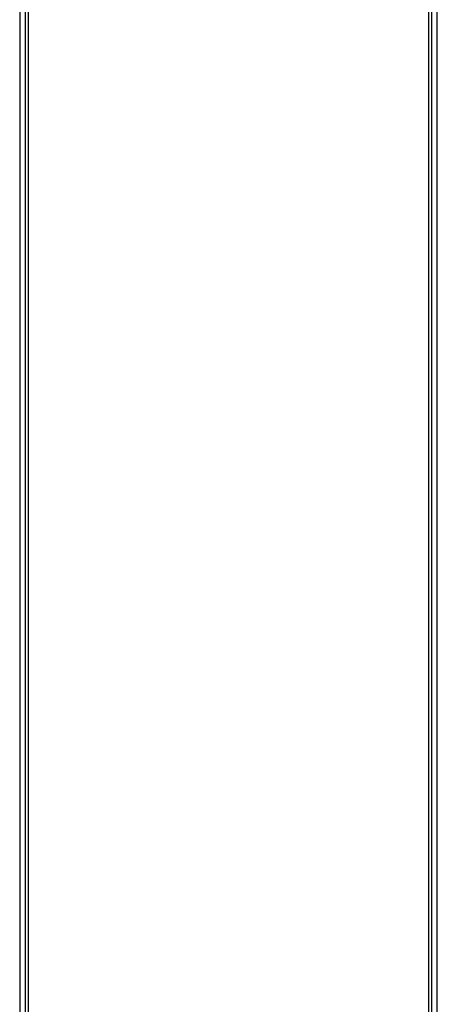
# Model space of a CAD drawing. Header units: inches. Extents: x 0 to 160, y -11 to 104.
# Tile 15 of 38: x 25.4 to 31.51, y 61.02 to 75.43. Entities that reach past the tile are written whole.
import ezdxf

# ---------------------------------------------------------------- set-up
doc = ezdxf.new("R2010")
doc.units = ezdxf.units.IN
doc.header["$LTSCALE"] = 9.635087
doc.header["$MEASUREMENT"] = 0
doc.layers.add('Visible Edges(ANSI)', color=7, linetype='Continuous', lineweight=25)
doc.layers.add('Visible Tangent Edges(ANSI)', color=7, linetype='Continuous', lineweight=25)

msp = doc.modelspace()

# ---------------------------------------------------------------- linework, layer by layer
at = {"layer": 'Visible Edges(ANSI)'}
for p, q in [((25.4778, 90.257), (25.4778, 21.063)), ((31.4336, 21.063), (31.4336, 90.257)), ((31.5133, 21.063), (31.5133, 90.257)), ((25.3981, 83.5737), (25.3981, 56.3658))]:
    msp.add_line(p, q, dxfattribs=at)
at = {"layer": 'Visible Tangent Edges(ANSI)'}
for p, q in [((31.3887, 20.8819), (31.3887, 90.4381)), ((25.5227, 83.5664), (25.5227, 56.3731))]:
    msp.add_line(p, q, dxfattribs=at)

doc.saveas('drawing.dxf')
